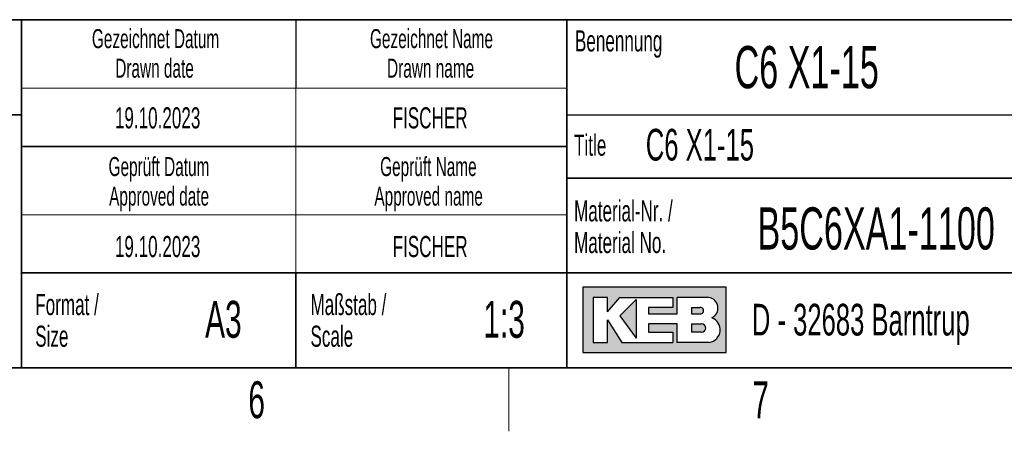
# Model space of a CAD drawing. Header units: millimetres. Extents: x 5 to 418, y 2 to 292.
# Tile 3 of 7: x 266 to 359, y 6 to 45. Entities that reach past the tile are written whole.
import ezdxf

# ---------------------------------------------------------------- set-up
doc = ezdxf.new("R2010")
doc.units = ezdxf.units.MM
doc.layers.add('SLD-0', color=7, linetype='Continuous')
doc.styles.add('SLDTEXTSTYLE0', font='TXT', dxfattribs={"width": 0.605})

msp = doc.modelspace()

# ---------------------------------------------------------------- hatches: boundary and pattern name
at = {"linetype": 'Continuous'}
h = msp.add_hatch(color=7, dxfattribs=at)
h.paths.add_polyline_path([(319.519086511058, 13.45626988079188), (333.083981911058, 13.45626988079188), (333.083981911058, 19.65736492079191), (319.519086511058, 19.65736492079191)], flags=0)
edge = h.paths.add_edge_path(flags=0)
edge.add_arc((331.3188604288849, 15.61738520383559), 1.20464082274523, -81.72003226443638, 70.1709600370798, ccw=False)
edge.add_line((331.4923410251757, 14.42530131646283), (331.480008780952, 14.42519098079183))
edge.add_line((331.480008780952, 14.42519098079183), (328.4331606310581, 14.42519098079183))
edge.add_line((328.4331606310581, 14.42519098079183), (328.4331606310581, 16.16924896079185))
edge.add_line((328.4331606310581, 16.16924896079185), (325.7201815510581, 16.16924896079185))
edge.add_line((325.7201815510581, 16.16924896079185), (325.7201815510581, 15.39411208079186))
edge.add_line((325.7201815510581, 15.39411208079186), (328.0455921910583, 15.39411208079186))
edge.add_line((328.0455921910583, 15.39411208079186), (328.0455921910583, 14.42519098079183))
edge.add_line((328.0455921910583, 14.42519098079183), (323.2009866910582, 14.42519098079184))
edge.add_line((323.2009866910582, 14.42519098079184), (321.8444971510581, 16.55681740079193))
edge.add_line((321.8444971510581, 16.55681740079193), (321.8444971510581, 14.42519098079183))
edge.add_line((321.8444971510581, 14.42519098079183), (320.4880076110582, 14.42519098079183))
edge.add_line((320.4880076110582, 14.42519098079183), (320.4880076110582, 18.68844382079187))
edge.add_line((320.4880076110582, 18.68844382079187), (321.8444971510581, 18.68844382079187))
edge.add_line((321.8444971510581, 18.68844382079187), (321.8444971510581, 17.33195428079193))
edge.add_line((321.8444971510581, 17.33195428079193), (323.0072024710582, 18.68844382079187))
edge.add_line((323.0072024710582, 18.68844382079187), (328.0455921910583, 18.68844382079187))
edge.add_line((328.0455921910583, 18.68844382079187), (328.0455921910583, 17.71952272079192))
edge.add_line((328.0455921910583, 17.71952272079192), (325.7201815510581, 17.71952272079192))
edge.add_line((325.7201815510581, 17.71952272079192), (325.7201815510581, 17.13817006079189))
edge.add_line((325.7201815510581, 17.13817006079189), (328.4331606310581, 17.13817006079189))
edge.add_line((328.4331606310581, 17.13817006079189), (328.4331606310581, 18.68844382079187))
edge.add_line((328.4331606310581, 18.68844382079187), (331.4242487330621, 18.68844382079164))
edge.add_line((331.4242487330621, 18.68844382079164), (331.4256482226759, 18.68844382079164))
edge.add_line((331.4256482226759, 18.68844382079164), (331.4259454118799, 18.68845828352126))
edge.add_arc((331.2860949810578, 17.67430640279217), 1.023749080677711, -64.45894120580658, 82.14849338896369, ccw=False)
msp.add_hatch(color=7, dxfattribs=at).paths.add_polyline_path([(324.5574762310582, 14.81275942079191), (324.557476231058, 18.49465960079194), (323.0072024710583, 16.94438584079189)], flags=0)
h = msp.add_hatch(color=7, dxfattribs=at)
edge = h.paths.add_edge_path(flags=0)
edge.add_line((329.7896501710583, 17.13817006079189), (330.6013652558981, 17.13817006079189))
edge.add_arc((330.6568434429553, 17.42884639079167), 0.2959232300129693, 259.1945394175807, 460.8054605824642)
edge.add_line((330.6013652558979, 17.71952272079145), (329.7896501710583, 17.71952272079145))
edge.add_line((329.7896501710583, 17.71952272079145), (329.7896501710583, 17.13817006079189))
h = msp.add_hatch(color=7, dxfattribs=at)
edge = h.paths.add_edge_path(flags=0)
edge.add_line((329.7896501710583, 15.39411208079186), (330.7588584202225, 15.39411208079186))
edge.add_arc((330.7588584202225, 15.78168052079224), 0.3875684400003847, 270.0000000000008, 450.0000000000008)
edge.add_line((330.7588584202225, 16.16924896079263), (330.7386620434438, 16.16924896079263))
edge.add_line((330.7386620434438, 16.16924896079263), (329.7896501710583, 16.16924896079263))
edge.add_line((329.7896501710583, 16.16924896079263), (329.7896501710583, 15.39411208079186))

# ---------------------------------------------------------------- linework, layer by layer
at = {"layer": 'SLD-0', "lineweight": 35}
for p, q in [((225.616731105, 45), (266.3304509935, 45)), ((266.3304509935, 12), (266.3304509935, 45)), ((266.3304509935, 45), (266.3304509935, 12)), ((318, 45), (266.3304509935, 45)), ((318, 45), (318, 12)), ((318, 45), (318, 40.1053465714)), ((318, 45), (408, 45)), ((318, 45), (318, 12)), ((225.616731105, 36), (266.3304509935, 36)), ((266.3304509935, 33), (318, 33)), ((408, 30), (318, 30)), ((266.3304509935, 21), (318, 21)), ((292.3304509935, 21), (292.3304509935, 12)), ((318, 21), (390, 21)), ((26, 12), (408, 12)), ((225.616731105, 12), (266.3304509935, 12)), ((266.3304509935, 12), (318, 12)), ((408, 12), (318, 12))]:
    msp.add_line(p, q, dxfattribs=at)
at = {"layer": 'SLD-0'}
for p, q in [((292.3304509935, 45), (292.3304509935, 38.5)), ((318, 36), (408, 36)), ((331.4242487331, 18.6884438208), (331.4256482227, 18.6884438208)), ((331.4256482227, 18.6884438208), (331.4259454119, 18.6884582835)), ((331.480008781, 14.4251909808), (331.4923410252, 14.4253013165))]:
    msp.add_line(p, q, dxfattribs=at)
at = {"layer": 'SLD-0', "lineweight": 18}
for p, q in [((266.3304509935, 38.5), (318, 38.5)), ((292.3304509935, 38.5), (292.3304509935, 33)), ((292.3304509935, 33), (292.3304509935, 26.5)), ((266.3304509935, 26.5), (318, 26.5)), ((292.3304509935, 26.5), (292.3304509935, 21)), ((312.5, 6), (312.5, 12))]:
    msp.add_line(p, q, dxfattribs=at)
at = {"layer": 'SLD-0', "linetype": 'Continuous'}
for p, q in [((333.0839819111, 19.6573649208), (319.5190865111, 19.6573649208)), ((319.5190865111, 19.6573649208), (319.5190865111, 13.4562698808)), ((333.0839819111, 13.4562698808), (333.0839819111, 19.6573649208)), ((321.8444971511, 18.6884438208), (320.4880076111, 18.6884438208)), ((320.4880076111, 18.6884438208), (320.4880076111, 14.4251909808)), ((321.8444971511, 17.3319542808), (323.0072024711, 18.6884438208)), ((321.8444971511, 17.3319542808), (321.8444971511, 18.6884438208)), ((323.0072024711, 18.6884438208), (328.0455921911, 18.6884438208)), ((328.0455921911, 18.6884438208), (328.0455921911, 17.7195227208)), ((331.4242487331, 18.6884438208), (328.4331606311, 18.6884438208)), ((328.4331606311, 17.1381700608), (328.4331606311, 18.6884438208)), ((331.4242487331, 18.6884438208), (331.4256482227, 18.6884438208)), ((331.4256482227, 18.6884438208), (331.4259454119, 18.6884582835)), ((324.5574762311, 18.4946596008), (323.0072024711, 16.9443858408)), ((324.5574762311, 18.4946596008), (324.5574762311, 14.8127594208)), ((323.0072024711, 16.9443858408), (324.5574762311, 14.8127594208)), ((325.7201815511, 17.7195227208), (325.7201815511, 17.1381700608)), ((328.0455921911, 17.7195227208), (325.7201815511, 17.7195227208)), ((325.7201815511, 17.1381700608), (328.4331606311, 17.1381700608)), ((329.7896501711, 17.7195227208), (330.6013652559, 17.7195227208)), ((329.7896501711, 17.7195227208), (329.7896501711, 17.1381700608)), ((329.7896501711, 17.1381700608), (330.6013652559, 17.1381700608)), ((321.8444971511, 14.4251909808), (321.8444971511, 16.5568174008)), ((321.8444971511, 16.5568174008), (323.2009866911, 14.4251909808)), ((325.7201815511, 16.1692489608), (325.7201815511, 15.3941120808)), ((328.4331606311, 16.1692489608), (325.7201815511, 16.1692489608)), ((328.4331606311, 14.4251909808), (328.4331606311, 16.1692489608)), ((329.7896501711, 16.1692489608), (330.7588584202, 16.1692489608)), ((329.7896501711, 16.1692489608), (329.7896501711, 15.3941120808)), ((330.7386620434, 16.1692489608), (330.7588584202, 16.1692489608)), ((325.7201815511, 15.3941120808), (328.0455921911, 15.3941120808)), ((328.0455921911, 15.3941120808), (328.0455921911, 14.4251909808)), ((330.7588584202, 15.3941120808), (329.7896501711, 15.3941120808)), ((320.4880076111, 14.4251909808), (321.8444971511, 14.4251909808)), ((323.2009866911, 14.4251909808), (328.0455921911, 14.4251909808)), ((331.480008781, 14.4251909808), (328.4331606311, 14.4251909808)), ((331.480008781, 14.4251909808), (331.4923410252, 14.4253013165)), ((319.5190865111, 13.4562698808), (333.0839819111, 13.4562698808))]:
    msp.add_line(p, q, dxfattribs=at)
for centre, radius, start, end in [((331.2860949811, 17.6743064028), 1.023749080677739, 295.5410587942, 82.148493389), ((330.656843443, 17.4288463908), 0.2959232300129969, 259.1945394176, 100.8054605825), ((330.7588584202, 15.7816805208), 0.3875684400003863, 270, 90), ((331.3188604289, 15.6173852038), 1.204640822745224, 278.2799677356, 70.1709600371)]:
    msp.add_arc(centre, radius, start, end, dxfattribs=at)

# ---------------------------------------------------------------- texts
at = {"layer": 'SLD-0', "style": 'SLDTEXTSTYLE0'}
for s, insert, char_height, attachment_point in [('Gezeichnet Datum', (279.0254468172, 44.103942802), 1.8, 2), ('Gezeichnet Name', (305.1708434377, 44.1039425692), 1.8, 2), ('Benennung', (318.7636716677, 43.9908879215), 2, 1), ('C6 X1-15', (333.8826865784, 42.5045192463), 4, 1), ('Drawn date', (278.9302899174, 41.3039429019), 1.8, 2), ('Drawn name', (305.0870934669, 41.303942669), 1.8, 2), ('19.10.2023', (279.2203041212, 36.6989570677), 2, 2), ('FISCHER', (305.0382389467, 36.6989570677), 2, 2), ('C6 X1-15', (325.4718701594, 34.6564983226), 3, 1), ('Title', (318.6797653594, 34.1107265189), 2, 1), ('Geprüft Datum', (279.349366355, 31.9851255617), 1.8, 2), ('Geprüft Name', (304.8761939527, 31.9851255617), 1.8, 2), ('Approved date', (279.3620221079, 29.1851256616), 1.8, 2), ('Approved name', (304.900256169, 29.1851256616), 1.8, 2), ('Material-Nr. /', (318.6797653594, 27.8878268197), 2, 1), ('B5C6XA1-1100', (336.0565356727, 27.2215604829), 4, 1), ('19.10.2023', (279.2203041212, 24.5048723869), 2, 2), ('FISCHER', (305.0382389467, 24.5048723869), 2, 2), ('Material No.', (318.6797653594, 24.8878267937), 2, 1), ('Format /', (267.6250939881, 19.0115942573), 2, 1), ('Maßstab /', (293.7028556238, 19.0115944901), 2, 1), ('A3', (285.4514616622, 18.3608999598), 3.5, 2), ('1:3', (312.0485231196, 18.3609001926), 3.5, 2), ('D - 32683 Barntrup', (335.5202035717, 18.0786992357), 3, 1), ('Size', (267.6250939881, 16.0115942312), 2, 1), ('Scale', (293.7028556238, 16.011594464), 2, 1), ('6', (288.6027123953, 10.7429955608), 3.5, 2), ('7', (336.3527123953, 10.7429955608), 3.5, 2)]:
    msp.add_mtext(s, dxfattribs=dict(at, insert=insert, char_height=char_height, attachment_point=attachment_point))

doc.saveas('drawing.dxf')
